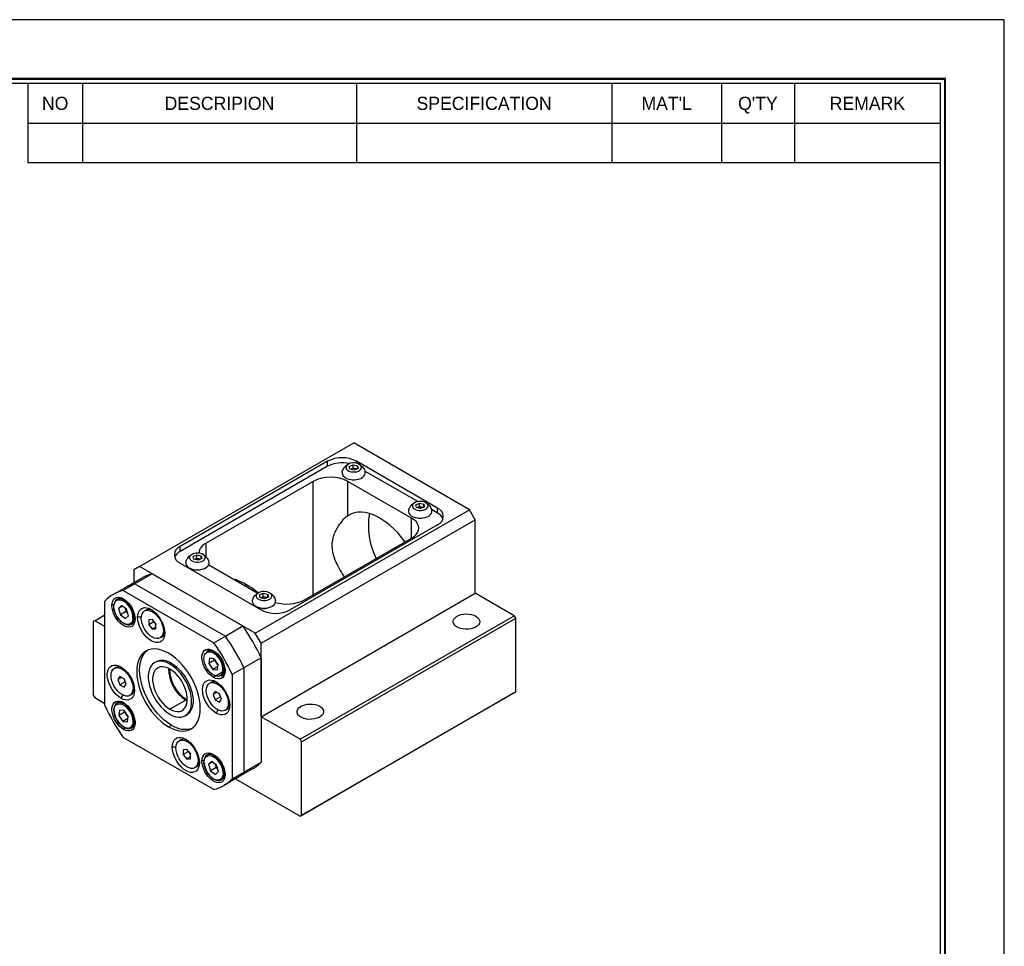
# Model space of a CAD drawing. Header units: millimetres. Extents: x 1174 to 1671, y 712 to 1063.
# Tile 6 of 6: x 1491 to 1671, y 893 to 1063. Entities that reach past the tile are written whole.
import ezdxf
from ezdxf.enums import TextEntityAlignment as Align

# ---------------------------------------------------------------- set-up
doc = ezdxf.new("R2010")
doc.units = ezdxf.units.MM
doc.layers.add('Z5', color=7, linetype='Continuous')
doc.layers.add('Z7', color=7, linetype='Continuous')

# ---------------------------------------------------------------- blocks, each defined once
blk = doc.blocks.new('란표제')
at = {"layer": 'Z7', "color": 0}
for p, q in [((297, 210), (0, 210)), ((297, 0), (297, 210))]:
    blk.add_line(p, q, dxfattribs=at)
at = {"layer": 'Z7'}
for p, q in [((190, 203), (190, 194.34)), ((196, 203), (196, 194.34)), ((226, 203), (226, 194.34)), ((254, 203), (254, 194.34)), ((266, 203), (266, 194.34)), ((274, 203), (274, 194.34)), ((190, 198.67), (290, 198.67)), ((190, 194.34), (290, 194.34))]:
    blk.add_line(p, q, dxfattribs=at)
at = {"layer": 'Z7', "const_width": 0.25}
blk.add_lwpolyline([(290.5, 6.5), (290.5, 203.5), (10, 203.5), (10, 6.5)], close=True, dxfattribs=at)
at = {"layer": 'Z7'}
blk.add_lwpolyline([(290, 7), (290, 203), (10.5, 203), (10.5, 7)], close=True, dxfattribs=at)
at = {"layer": 'Z5', "ltscale": 0.5}
for tag, p, height in [('TITLE', (237.17, 24.41), 2.5), ('도번', (251.18, 15.64), 2.5), ('SCALE', (253.78, 9.55), 1.2), ('DATE', (277.02, 9.51), 1.2)]:
    blk.add_attdef(tag, p, '', height=height, dxfattribs=at)
at = {"layer": 'Z7'}
for s, p in [('NO', (193, 200.83)), ('DESCRIPION', (211, 200.83)), ('SPECIFICATION', (240, 200.83)), ("MAT'L", (260, 200.83)), ("Q'TY", (270, 200.83)), ('REMARK', (282, 200.83))]:
    blk.add_text(s, height=1.444, dxfattribs=at).set_placement(p, align=Align.MIDDLE_CENTER)
for tag, p in [('필렛', (179.25, 10.9)), ('모따기', (179.25, 8.3))]:
    blk.add_attdef(tag, text='', height=1.15, dxfattribs=at).set_placement(p, align=Align.MIDDLE_LEFT)

msp = doc.modelspace()

# ---------------------------------------------------------------- linework, layer by layer
for p, q in [((1512.5871, 962.6797), (1551.8316, 985.335)), ((1573.0448, 973.0889), (1551.8316, 985.335)), ((1547.0586, 981.9673), (1520.0118, 966.3535)), ((1547.0586, 981.0487), (1547.0586, 981.9673)), ((1567.2111, 973.395), (1552.3619, 981.9673)), ((1552.3619, 981.6098), (1552.3619, 981.9673)), ((1547.0586, 981.0487), (1520.0118, 965.4349)), ((1551.0284, 981.0216), (1551.7104, 981.3297)), ((1551.1495, 980.5266), (1551.0284, 981.0216)), ((1551.9527, 980.3396), (1551.1495, 980.5266)), ((1551.3694, 980.5387), (1551.2768, 980.4969)), ((1551.7104, 980.6928), (1551.3694, 980.5387)), ((1551.7104, 981.3297), (1552.5136, 981.1427)), ((1551.7104, 980.6928), (1551.7104, 981.3297)), ((1552.112, 980.5993), (1551.7104, 980.6928)), ((1552.6348, 980.6477), (1551.9527, 980.3396)), ((1552.3863, 980.5355), (1552.112, 980.5993)), ((1552.5136, 981.1427), (1552.6348, 980.6477)), ((1552.5136, 980.593), (1552.5136, 981.1427)), ((1563.5636, 974.5821), (1553.8967, 980.1627)), ((1544.407, 978.2933), (1524.7847, 966.9657)), ((1544.407, 957.4749), (1544.407, 978.2933)), ((1562.4382, 971.558), (1550.7709, 978.2933)), ((1550.7709, 971.9843), (1550.7709, 978.2933)), ((1533.8004, 950.4335), (1573.0448, 973.0889)), ((1563.226, 973.9801), (1563.908, 974.2882)), ((1563.3471, 973.485), (1563.226, 973.9801)), ((1564.1503, 973.2981), (1563.3471, 973.485)), ((1563.567, 973.4972), (1563.4744, 973.4554)), ((1563.908, 973.6513), (1563.567, 973.4972)), ((1563.908, 974.2882), (1564.7112, 974.1012)), ((1563.908, 973.6513), (1563.908, 974.2882)), ((1564.3096, 973.5578), (1563.908, 973.6513)), ((1564.8324, 973.6062), (1564.1503, 973.2981)), ((1564.5839, 973.494), (1564.3096, 973.5578)), ((1564.7112, 974.1012), (1564.8324, 973.6062)), ((1564.7112, 973.5515), (1564.7112, 974.1012)), ((1567.2111, 972.4764), (1566.0943, 973.1212)), ((1567.2111, 972.4764), (1567.2111, 973.395)), ((1574.1054, 971.2518), (1573.0448, 973.0889)), ((1534.861, 948.5964), (1574.1054, 971.2518)), ((1562.4382, 967.8841), (1562.4382, 971.558)), ((1574.1054, 957.7788), (1574.1054, 971.2518)), ((1567.2111, 970.3335), (1540.1643, 954.7197)), ((1542.816, 956.5565), (1562.4382, 967.8841)), ((1520.0118, 965.4349), (1520.0118, 966.3535)), ((1524.7847, 964.4525), (1524.7847, 966.9657)), ((1522.3905, 964.4893), (1523.0726, 964.7974)), ((1522.5117, 963.9943), (1522.3905, 964.4893)), ((1523.3149, 963.8074), (1522.5117, 963.9943)), ((1522.7316, 964.0065), (1522.639, 963.9647)), ((1523.0726, 964.1605), (1522.7316, 964.0065)), ((1523.0726, 964.7974), (1523.8758, 964.6105)), ((1523.0726, 964.1605), (1523.0726, 964.7974)), ((1523.4742, 964.067), (1523.0726, 964.1605)), ((1523.997, 964.1155), (1523.3149, 963.8074)), ((1523.7485, 964.0032), (1523.4742, 964.067)), ((1523.8758, 964.6105), (1523.997, 964.1155)), ((1523.8758, 964.0607), (1523.8758, 964.6105)), ((1512.5871, 962.6797), (1511.5265, 962.0672)), ((1511.5265, 962.0672), (1511.5265, 959.7304)), ((1533.8004, 950.4335), (1512.5871, 962.6797)), ((1520.0118, 963.292), (1534.861, 954.7197)), ((1525.2744, 963.0092), (1534.2937, 957.8024)), ((1509.8876, 958.7843), (1513.0696, 960.6212)), ((1514.8928, 961.3487), (1511.7108, 959.5117)), ((1514.8928, 961.3487), (1531.4947, 951.7645)), ((1507.7663, 957.5596), (1509.8876, 958.7843)), ((1511.7108, 959.5117), (1509.5895, 958.2871)), ((1511.7108, 959.5117), (1528.3127, 949.9276)), ((1532.2094, 959.3116), (1531.9444, 959.1586)), ((1508.4341, 956.6462), (1509.0543, 957.0042)), ((1509.5895, 958.2871), (1526.1914, 948.703)), ((1534.5881, 957.4478), (1535.2702, 957.7559)), ((1534.7093, 956.9528), (1534.5881, 957.4478)), ((1535.5125, 956.7658), (1534.7093, 956.9528)), ((1534.9292, 956.9649), (1534.8366, 956.9231)), ((1534.861, 935.1235), (1574.1054, 957.7788)), ((1535.2702, 957.119), (1534.9292, 956.9649)), ((1535.2702, 957.7559), (1536.0734, 957.569)), ((1535.2702, 957.119), (1535.2702, 957.7559)), ((1535.6718, 957.0255), (1535.2702, 957.119)), ((1536.1945, 957.0739), (1535.5125, 956.7658)), ((1535.9461, 956.9617), (1535.6718, 957.0255)), ((1536.0734, 957.569), (1536.1945, 957.0739)), ((1536.0734, 957.0192), (1536.0734, 957.569)), ((1581.2649, 953.6458), (1574.1054, 957.7788)), ((1506.2232, 937.1719), (1506.2232, 956.3432)), ((1507.8485, 955.7263), (1507.5191, 955.5362)), ((1509.2886, 955.4945), (1508.7297, 954.9754)), ((1509.439, 955.3849), (1508.7297, 954.9754)), ((1508.7297, 954.9754), (1509.0816, 953.7924)), ((1510.1993, 954.8307), (1509.2886, 955.4945)), ((1509.9646, 955.0018), (1509.9663, 954.9962)), ((1509.9663, 954.9962), (1510.1422, 954.4047)), ((1510.5512, 953.6478), (1510.1993, 954.8307)), ((1504.367, 952.7273), (1506.2232, 953.7988)), ((1510.1422, 954.4047), (1509.0816, 953.7924)), ((1509.0816, 953.7924), (1509.9923, 953.1286)), ((1509.9923, 953.1286), (1510.5512, 953.6478)), ((1510.1422, 954.4047), (1510.3769, 954.2337)), ((1512.9066, 953.3643), (1512.2237, 953.3643)), ((1513.496, 954.5291), (1513.7505, 954.676)), ((1514.9284, 952.9388), (1514.2602, 952.8791)), ((1515.5966, 952.1076), (1514.9284, 952.9388)), ((1542.0205, 930.9904), (1581.2649, 953.6458)), ((1542.2856, 930.5312), (1581.5301, 953.1865)), ((1581.3975, 953.4161), (1581.2649, 953.6458)), ((1581.5301, 953.1865), (1581.3975, 953.4161)), ((1581.5301, 939.7136), (1581.5301, 953.1865)), ((1504.2344, 952.6507), (1504.1019, 952.5742)), ((1504.1019, 952.5742), (1504.1019, 939.1013)), ((1504.367, 952.7273), (1504.2344, 952.6507)), ((1506.2232, 951.6558), (1504.367, 952.7273)), ((1511.6791, 952.4574), (1511.0589, 952.0994)), ((1514.2602, 952.8791), (1514.2602, 951.9881)), ((1515.2147, 952.5391), (1514.2602, 951.9881)), ((1514.2602, 951.9881), (1514.9284, 951.1568)), ((1515.5966, 951.5426), (1514.9284, 951.1568)), ((1514.9284, 951.1568), (1515.5966, 951.2166)), ((1515.2147, 952.5826), (1515.2147, 952.5391)), ((1515.2147, 952.5391), (1515.5489, 952.1235)), ((1515.5966, 952.067), (1515.5489, 952.1235)), ((1515.5489, 952.1235), (1515.5966, 952.0641)), ((1515.5966, 951.2166), (1515.5966, 952.1076)), ((1528.3127, 949.9276), (1531.4947, 951.7645)), ((1516.6153, 949.7135), (1516.3608, 949.5666)), ((1517.1715, 951.0038), (1516.9542, 950.8783)), ((1526.1914, 948.703), (1528.3127, 949.9276)), ((1534.861, 948.5964), (1533.8004, 950.4335)), ((1534.861, 935.1235), (1534.861, 948.5964)), ((1524.9341, 947.1209), (1525.5543, 947.479)), ((1525.4115, 945.8525), (1525.292, 944.8698)), ((1526.26, 945.769), (1525.4115, 945.8525)), ((1525.4701, 947.0401), (1525.7474, 946.9825)), ((1526.9889, 944.7028), (1526.26, 945.769)), ((1534.861, 945.934), (1531.679, 944.0971)), ((1534.861, 945.934), (1534.861, 926.7626)), ((1507.9491, 943.9949), (1508.2037, 944.1419)), ((1509.5989, 943.9786), (1509.3815, 943.8531)), ((1515.3433, 945.0467), (1515.6085, 945.1998)), ((1518.4208, 944.9213), (1518.1556, 944.7683)), ((1526.3526, 945.4821), (1525.292, 944.8698)), ((1525.292, 944.8698), (1526.0209, 943.8036)), ((1526.9444, 944.3368), (1526.0209, 943.8036)), ((1526.3682, 945.6107), (1526.3526, 945.4821)), ((1526.3526, 945.4821), (1526.7171, 944.949)), ((1526.7171, 944.949), (1526.9733, 944.5743)), ((1526.8694, 943.7201), (1526.9889, 944.7028)), ((1531.679, 944.0971), (1529.5577, 942.8724)), ((1531.679, 944.0971), (1531.679, 924.9257)), ((1508.9957, 942.5081), (1508.6099, 941.9591)), ((1509.2782, 942.345), (1508.6099, 941.9591)), ((1509.7673, 942.0626), (1508.9957, 942.5081)), ((1526.0209, 943.8036), (1526.8694, 943.7201)), ((1528.0802, 943.4565), (1526.1404, 942.3367)), ((1528.1791, 942.9322), (1527.5589, 942.5742)), ((1529.5577, 942.8724), (1529.5577, 923.7011)), ((1508.6099, 941.9591), (1508.9957, 940.9648)), ((1509.9503, 941.5159), (1508.9957, 940.9648)), ((1508.9957, 940.9648), (1509.7673, 940.5194)), ((1509.7298, 942.0843), (1509.7574, 942.013)), ((1509.7574, 942.013), (1509.7323, 942.0828)), ((1509.7574, 942.013), (1509.9503, 941.5159)), ((1510.1531, 941.0683), (1509.7673, 942.0626)), ((1509.7673, 940.5194), (1510.1531, 941.0683)), ((1509.9503, 941.5159), (1509.9878, 941.4942)), ((1525.3913, 941.2567), (1525.6458, 941.4037)), ((1527.041, 941.2404), (1526.8237, 941.1149)), ((1504.1019, 939.1013), (1504.367, 938.642)), ((1504.367, 938.642), (1506.2232, 937.5704)), ((1509.5109, 939.1044), (1509.1694, 938.5129)), ((1511.0684, 939.1794), (1510.8139, 939.0325)), ((1526.4379, 939.7698), (1526.0521, 939.2209)), ((1526.7204, 939.6067), (1526.0521, 939.2209)), ((1526.0521, 939.2209), (1526.4379, 938.2266)), ((1527.2095, 939.3244), (1526.4379, 939.7698)), ((1527.3925, 938.7777), (1526.4379, 938.2266)), ((1527.1719, 939.3461), (1527.1996, 939.2748)), ((1527.1996, 939.2748), (1527.1744, 939.3446)), ((1527.1996, 939.2748), (1527.3925, 938.7777)), ((1527.5952, 938.3301), (1527.2095, 939.3244)), ((1527.3925, 938.7777), (1527.43, 938.756)), ((1542.0205, 916.9051), (1581.2649, 939.5604)), ((1542.2856, 917.0582), (1581.5301, 939.7136)), ((1581.2649, 939.5604), (1581.5301, 939.7136)), ((1508.4341, 937.5926), (1509.0543, 937.9506)), ((1521.0724, 938.1846), (1518.1556, 936.5008)), ((1521.0724, 938.1846), (1521.3273, 938.0493)), ((1521.2315, 938.2765), (1521.3376, 938.3377)), ((1521.3359, 938.2182), (1521.2315, 938.2765)), ((1526.4379, 938.2266), (1527.2095, 937.7812)), ((1527.2095, 937.7812), (1527.5952, 938.3301)), ((1508.9115, 936.3242), (1508.792, 935.3415)), ((1509.8526, 935.9538), (1508.792, 935.3415)), ((1508.792, 935.3415), (1509.5209, 934.2753)), ((1509.76, 936.2407), (1508.9115, 936.3242)), ((1510.4889, 935.1745), (1509.76, 936.2407)), ((1509.8682, 936.0823), (1509.8526, 935.9538)), ((1509.8526, 935.9538), (1510.2171, 935.4207)), ((1510.2171, 935.4207), (1510.4733, 935.0459)), ((1510.3694, 934.1918), (1510.4889, 935.1745)), ((1521.233, 935.4568), (1520.9679, 935.3037)), ((1526.953, 936.3662), (1526.6115, 935.7747)), ((1528.5106, 936.4412), (1528.256, 936.2943)), ((1542.0205, 930.9904), (1534.861, 935.1235)), ((1510.4444, 934.8084), (1509.5209, 934.2753)), ((1509.5209, 934.2753), (1510.3694, 934.1918)), ((1511.6791, 933.4038), (1511.0589, 933.0458)), ((1517.8904, 933.2857), (1518.4208, 933.5918)), ((1526.1914, 921.7572), (1509.5895, 931.3413)), ((1510.0341, 933.0356), (1509.6404, 932.8084)), ((1519.2551, 929.5579), (1518.5721, 929.5579)), ((1519.8444, 930.7226), (1520.099, 930.8696)), ((1542.153, 930.7608), (1542.0205, 930.9904)), ((1542.2856, 930.5312), (1542.153, 930.7608)), ((1542.2856, 917.0582), (1542.2856, 930.5312)), ((1521.2768, 929.1324), (1520.6086, 929.0727)), ((1520.6086, 929.0727), (1520.6086, 928.1816)), ((1521.5632, 928.7327), (1520.6086, 928.1816)), ((1520.6086, 928.1816), (1521.2768, 927.3504)), ((1521.945, 928.3011), (1521.2768, 929.1324)), ((1521.945, 927.7361), (1521.2768, 927.3504)), ((1521.5632, 928.7761), (1521.5632, 928.7327)), ((1521.5632, 928.7327), (1521.8973, 928.3171)), ((1521.945, 928.2606), (1521.8973, 928.3171)), ((1521.8973, 928.3171), (1521.945, 928.2577)), ((1521.945, 927.4101), (1521.945, 928.3011)), ((1524.9341, 928.0673), (1525.5543, 928.4254)), ((1521.2768, 927.3504), (1521.945, 927.4101)), ((1522.9637, 925.9071), (1522.7092, 925.7602)), ((1523.52, 927.1973), (1523.3027, 927.0719)), ((1524.4128, 927.1846), (1524.0191, 926.9573)), ((1525.7886, 926.9157), (1525.2297, 926.3965)), ((1525.939, 926.806), (1525.2297, 926.3965)), ((1525.2297, 926.3965), (1525.5816, 925.2136)), ((1526.6993, 926.2519), (1525.7886, 926.9157)), ((1526.4646, 926.4229), (1526.4663, 926.4174)), ((1526.4663, 926.4174), (1526.6422, 925.8259)), ((1527.0512, 925.0689), (1526.6993, 926.2519)), ((1531.679, 924.9257), (1534.861, 926.7626)), ((1526.6422, 925.8259), (1525.5816, 925.2136)), ((1525.5816, 925.2136), (1526.4923, 924.5498)), ((1526.4923, 924.5498), (1527.0512, 925.0689)), ((1526.6422, 925.8259), (1526.8769, 925.6548)), ((1529.5577, 923.7011), (1531.679, 924.9257)), ((1533.3179, 925.5462), (1530.1359, 923.7093)), ((1528.1791, 923.8786), (1527.5589, 923.5206)), ((1530.1359, 923.7093), (1528.0146, 922.4847)), ((1530.185, 923.7376), (1542.0205, 916.9051)), ((1542.0205, 916.9051), (1542.2856, 917.0582))]:
    msp.add_line(p, q)
at = {"flags": 128}
for points in [[(1550.4925, 981.1463), (1550.3985, 980.9356), (1550.402, 980.718), (1550.503, 980.5084), (1550.6945, 980.321), (1550.9636, 980.1686), (1551.2917, 980.0616), (1551.6567, 980.0073), (1552.0336, 980.0094), (1552.3967, 980.0677), (1552.7213, 980.1783), (1552.9853, 980.3336), (1553.1706, 980.523), (1553.2647, 980.7337), (1553.2611, 980.9513), (1553.1601, 981.1609), (1552.9686, 981.3483), (1552.6996, 981.5007), (1552.3714, 981.6077), (1552.0065, 981.662), (1551.6296, 981.6599), (1551.2665, 981.6016), (1550.9419, 981.491), (1550.6779, 981.3357), (1550.4925, 981.1463)], [(1551.3694, 980.5387), (1551.2962, 980.501), (1551.2859, 980.4948)], [(1549.7107, 979.9776), (1549.6968, 979.7624), (1549.7697, 979.4989), (1549.939, 979.2506), (1550.1968, 979.0292), (1550.5311, 978.8449), (1550.9262, 978.7064), (1551.3636, 978.6202), (1551.8229, 978.5902), (1552.2826, 978.618), (1552.7212, 978.7022), (1553.1182, 978.8388), (1553.4551, 979.0215), (1553.716, 979.2418), (1553.8888, 979.4892), (1553.9655, 979.7524), (1553.9525, 979.9776)], [(1562.6901, 974.1048), (1562.596, 973.8941), (1562.5996, 973.6765), (1562.7006, 973.4669), (1562.8921, 973.2795), (1563.1612, 973.1271), (1563.4893, 973.0201), (1563.8543, 972.9658), (1564.2312, 972.9679), (1564.5943, 973.0262), (1564.9189, 973.1367), (1565.1828, 973.292), (1565.3682, 973.4815), (1565.4623, 973.6922), (1565.4587, 973.9097), (1565.3577, 974.1194), (1565.1662, 974.3067), (1564.8972, 974.4591), (1564.569, 974.5661), (1564.204, 974.6205), (1563.8272, 974.6184), (1563.4641, 974.5601), (1563.1395, 974.4495), (1562.8755, 974.2942), (1562.6901, 974.1048)], [(1561.9083, 972.9361), (1561.8943, 972.7209), (1561.9673, 972.4574), (1562.1366, 972.2091), (1562.3944, 971.9877), (1562.7287, 971.8034), (1563.1238, 971.6649), (1563.5612, 971.5786), (1564.0205, 971.5487), (1564.4802, 971.5765), (1564.9188, 971.6607), (1565.3158, 971.7973), (1565.6526, 971.98), (1565.9136, 972.2002), (1566.0864, 972.4477), (1566.163, 972.7108), (1566.1501, 972.9361)], [(1563.567, 973.4972), (1563.4938, 973.4595), (1563.4835, 973.4533)], [(1561.224, 967.1832), (1560.6443, 967.9526), (1559.9627, 968.7601), (1559.2497, 969.5077), (1558.5118, 970.1884), (1557.7561, 970.7959), (1556.9896, 971.3243), (1556.2195, 971.7689), (1555.453, 972.1254), (1554.6972, 972.3905), (1553.9594, 972.5617), (1553.2463, 972.6374), (1552.5648, 972.6168), (1551.921, 972.5003), (1551.3212, 972.2888), (1550.7709, 971.9843)], [(1562.4382, 967.8841), (1562.8968, 968.1941), (1563.2657, 968.5417), (1563.5359, 968.9183), (1563.7008, 969.3146), (1563.7562, 969.721), (1563.7008, 970.1274), (1563.5359, 970.5238), (1563.2657, 970.9004), (1562.8968, 971.248), (1562.4382, 971.558)], [(1521.8547, 964.614), (1521.7606, 964.4033), (1521.7642, 964.1858), (1521.8652, 963.9762), (1522.0567, 963.7888), (1522.3257, 963.6364), (1522.6539, 963.5294), (1523.0189, 963.4751), (1523.3957, 963.4771), (1523.7589, 963.5354), (1524.0835, 963.646), (1524.3474, 963.8013), (1524.5328, 963.9907), (1524.6269, 964.2014), (1524.6233, 964.419), (1524.5223, 964.6286), (1524.3308, 964.816), (1524.0618, 964.9684), (1523.7336, 965.0754), (1523.3686, 965.1297), (1522.9918, 965.1276), (1522.6286, 965.0693), (1522.304, 964.9588), (1522.0401, 964.8035), (1521.8547, 964.614)], [(1522.7316, 964.0065), (1522.6584, 963.9687), (1522.6481, 963.9625)], [(1521.0728, 963.4454), (1521.0589, 963.2301), (1521.1319, 962.9666), (1521.3012, 962.7184), (1521.559, 962.4969), (1521.8933, 962.3126), (1522.2883, 962.1741), (1522.7258, 962.0879), (1523.1851, 962.058), (1523.6447, 962.0857), (1524.0834, 962.1699), (1524.4804, 962.3065), (1524.8172, 962.4893), (1525.0782, 962.7095), (1525.251, 962.957), (1525.3276, 963.2201), (1525.3147, 963.4453)], [(1507.5191, 955.5362), (1507.5552, 955.9654), (1507.6624, 956.3384), (1507.8369, 956.6423), (1508.0728, 956.8669), (1508.3621, 957.0044), (1508.6949, 957.0502), (1509.0599, 957.0028), (1509.4447, 956.8637), (1509.8362, 956.6377), (1510.221, 956.3325), (1510.586, 955.9585), (1510.9188, 955.5284), (1511.2081, 955.0569), (1511.444, 954.5599), (1511.6185, 954.0546), (1511.7256, 953.5579), (1511.7618, 953.087)], [(1508.0238, 954.4707), (1507.922, 954.9211), (1507.8905, 955.3466), (1507.9306, 955.7297), (1508.0408, 956.0547), (1508.2164, 956.3084), (1508.4504, 956.4803), (1508.733, 956.5635), (1509.0528, 956.5544), (1509.2593, 956.504)], [(1509.9683, 952.1167), (1510.1094, 952.0613), (1510.4575, 951.9824), (1510.7783, 951.9954), (1511.0595, 952.0998), (1511.2903, 952.2915), (1511.4617, 952.5632), (1511.5671, 952.9044), (1511.6027, 953.3021), (1511.5669, 953.7409), (1511.4611, 954.204), (1511.2894, 954.6736), (1511.0585, 955.1316), (1510.7771, 955.5605), (1510.4562, 955.9437), (1510.1079, 956.2666), (1509.7458, 956.5166), (1509.3837, 956.6843), (1509.0355, 956.7632), (1508.7147, 956.7502), (1508.4335, 956.6458), (1508.2028, 956.4541), (1508.0314, 956.1824), (1507.9259, 955.8412), (1507.9101, 955.745)], [(1534.0523, 957.5725), (1533.9582, 957.3618), (1533.9618, 957.1443), (1534.0628, 956.9346), (1534.2543, 956.7472), (1534.5233, 956.5949), (1534.8515, 956.4879), (1535.2165, 956.4335), (1535.5933, 956.4356), (1535.9564, 956.4939), (1536.281, 956.6045), (1536.545, 956.7598), (1536.7304, 956.9492), (1536.8245, 957.1599), (1536.8209, 957.3775), (1536.7199, 957.5871), (1536.5284, 957.7745), (1536.2594, 957.9269), (1535.9312, 958.0339), (1535.5662, 958.0882), (1535.1893, 958.0861), (1534.8262, 958.0278), (1534.5016, 957.9173), (1534.2377, 957.762), (1534.0523, 957.5725)], [(1534.9292, 956.9649), (1534.856, 956.9272), (1534.8457, 956.921)], [(1511.7618, 953.087), (1511.7256, 952.6577), (1511.6185, 952.2847), (1511.444, 951.9808), (1511.2081, 951.7563), (1510.9188, 951.6187), (1510.586, 951.5729), (1510.221, 951.6203), (1509.8362, 951.7594), (1509.4447, 951.9854), (1509.0599, 952.2906), (1508.6949, 952.6646), (1508.3621, 953.0947), (1508.0728, 953.5663), (1507.8369, 954.0632), (1507.6624, 954.5686), (1507.5552, 955.0652), (1507.5191, 955.5362)], [(1512.2237, 953.3643), (1512.2616, 953.8422), (1512.374, 954.2619), (1512.5576, 954.6107), (1512.8068, 954.8778), (1513.1141, 955.0552), (1513.47, 955.1375), (1513.8637, 955.1222), (1514.2834, 955.0098), (1514.7162, 954.8037), (1515.1491, 954.5101), (1515.5687, 954.1379), (1515.9625, 953.6986), (1516.3184, 953.2054), (1516.6256, 952.6732), (1516.8748, 952.1184), (1517.0585, 951.5577), (1517.1709, 951.0081), (1517.2088, 950.4864)], [(1533.2704, 956.4039), (1533.2565, 956.1886), (1533.3294, 955.9251), (1533.4988, 955.6768), (1533.7566, 955.4554), (1534.0909, 955.2711), (1534.4859, 955.1326), (1534.9234, 955.0464), (1535.3826, 955.0165), (1535.8423, 955.0442), (1536.281, 955.1284), (1536.678, 955.265), (1537.0148, 955.4477), (1537.2758, 955.668), (1537.4486, 955.9154), (1537.5252, 956.1786), (1537.5123, 956.4038)], [(1511.3735, 953.03), (1511.3037, 952.7228), (1511.1601, 952.4319), (1510.9543, 952.218), (1510.6946, 952.0898), (1510.3918, 952.0526), (1510.0583, 952.1079), (1509.7076, 952.2533), (1509.3542, 952.4831), (1509.0125, 952.7877), (1508.6966, 953.1547), (1508.4192, 953.569), (1508.1919, 954.0138), (1508.0238, 954.4707)], [(1517.2088, 950.4864), (1517.1709, 950.0085), (1517.0585, 949.5888), (1516.8748, 949.2401), (1516.6256, 948.9729), (1516.3184, 948.7955), (1515.9625, 948.7132), (1515.5687, 948.7285), (1515.1491, 948.8409), (1514.7162, 949.0471), (1514.2834, 949.3406), (1513.8637, 949.7128), (1513.47, 950.1521), (1513.1141, 950.6454), (1512.8068, 951.1775), (1512.5576, 951.7323), (1512.374, 952.2931), (1512.2616, 952.8426), (1512.2237, 953.3643)], [(1512.9025, 953.2173), (1512.9414, 953.6512), (1513.0567, 954.0235), (1513.2439, 954.3199), (1513.4959, 954.529), (1513.8029, 954.6427), (1514.1531, 954.6567), (1514.5331, 954.5704), (1514.9284, 954.3872), (1515.3236, 954.1141), (1515.7036, 953.7616), (1516.0539, 953.3432), (1516.3609, 952.8751), (1516.6128, 952.3751), (1516.8, 951.8626), (1516.9153, 951.3572), (1516.9542, 950.8783)], [(1516.9542, 950.8783), (1516.9153, 950.4444), (1516.8, 950.0721), (1516.6128, 949.7757), (1516.3609, 949.5667), (1516.0539, 949.4529), (1515.7036, 949.439), (1515.3236, 949.5252), (1514.9284, 949.7084), (1514.5331, 949.9815), (1514.1531, 950.3341), (1513.8029, 950.7524), (1513.4959, 951.2206), (1513.2439, 951.7205), (1513.0567, 952.2331), (1512.9414, 952.7385), (1512.9025, 953.2173)], [(1574.238, 953.5692), (1574.5497, 953.3486), (1574.778, 953.0962), (1574.9137, 952.8225), (1574.9512, 952.5386), (1574.8889, 952.2561), (1574.7293, 951.9867), (1574.4791, 951.7414), (1574.1485, 951.5301), (1573.751, 951.3616), (1573.3028, 951.2427), (1572.8224, 951.1784), (1572.3294, 951.1711), (1571.8439, 951.2214), (1571.3859, 951.327), (1570.9741, 951.4837), (1570.6253, 951.685), (1570.3539, 951.9227), (1570.171, 952.1871), (1570.084, 952.4674), (1570.0965, 952.752), (1570.208, 953.0293), (1570.4139, 953.2881), (1570.7058, 953.5175), (1571.0717, 953.7084), (1571.4968, 953.8529), (1571.9635, 953.9449), (1572.4527, 953.9809), (1572.9445, 953.9593), (1573.4186, 953.881), (1573.8558, 953.7491), (1574.238, 953.5692)], [(1517.8904, 946.7586), (1517.2373, 947.0933), (1516.5923, 947.3391), (1515.9637, 947.4929), (1515.3593, 947.5527), (1514.7868, 947.5178), (1514.2532, 947.3886), (1513.7654, 947.1669), (1513.3295, 946.8552), (1512.951, 946.4577), (1512.6345, 945.9792), (1512.3842, 945.4258), (1512.2031, 944.8044), (1512.0935, 944.1229), (1512.0568, 943.3898), (1512.0935, 942.6144), (1512.2031, 941.8064), (1512.3842, 940.9759), (1512.6345, 940.1335), (1512.951, 939.2896), (1513.3295, 938.455), (1513.7654, 937.6401), (1514.2532, 936.8551), (1514.7868, 936.1099), (1515.3593, 935.414), (1515.9637, 934.776), (1516.5923, 934.204), (1517.2373, 933.7051), (1517.8904, 933.2857)], [(1526.1404, 942.3367), (1525.7507, 942.6034), (1525.3741, 942.9445), (1525.0237, 943.3483), (1524.7113, 943.801), (1524.4476, 944.2874), (1524.2415, 944.7907), (1524.1001, 945.2938), (1524.0282, 945.7797), (1524.0282, 946.2317), (1524.1001, 946.6346), (1524.2415, 946.9744), (1524.4476, 947.2398), (1524.7113, 947.4216), (1525.0237, 947.5137), (1525.3741, 947.5129), (1525.7507, 947.4193), (1526.1404, 947.2359)], [(1518.4208, 933.5918), (1517.7676, 934.0113), (1517.1227, 934.5101), (1516.4941, 935.0821), (1515.8897, 935.7201), (1515.3171, 936.4161), (1514.7836, 937.1612), (1514.2958, 937.9462), (1513.8599, 938.7611), (1513.4813, 939.5958), (1513.1649, 940.4396), (1512.9145, 941.2821), (1512.7334, 942.1125), (1512.6238, 942.9206), (1512.5871, 943.696), (1512.6238, 944.4291), (1512.7334, 945.1106), (1512.9145, 945.7319), (1513.1649, 946.2853), (1513.4813, 946.7638), (1513.8599, 947.1614), (1514.0395, 947.3054)], [(1517.8904, 933.2857), (1518.5436, 932.951), (1519.1886, 932.7052), (1519.8172, 932.5514), (1520.4216, 932.4916), (1520.9941, 932.5265), (1521.5277, 932.6557), (1522.0154, 932.8774), (1522.4514, 933.1891), (1522.8299, 933.5866), (1523.1464, 934.0651), (1523.3967, 934.6185), (1523.5778, 935.2399), (1523.6874, 935.9214), (1523.7241, 936.6545), (1523.6874, 937.4299), (1523.5778, 938.2379), (1523.3967, 939.0684), (1523.1464, 939.9108), (1522.8299, 940.7547), (1522.4514, 941.5893), (1522.0154, 942.4042), (1521.5277, 943.1892), (1520.9941, 943.9344), (1520.4216, 944.6303), (1519.8172, 945.2683), (1519.1886, 945.8403), (1518.5436, 946.3392), (1517.8904, 946.7586)], [(1527.8611, 943.4238), (1527.8292, 943.2809), (1527.7021, 942.9726), (1527.5111, 942.7385), (1527.264, 942.5882), (1526.9709, 942.528), (1526.6438, 942.5602), (1526.2961, 942.6835), (1525.942, 942.8929), (1525.5961, 943.1799), (1525.2724, 943.5326), (1524.9843, 943.9366), (1524.7435, 944.3755), (1524.5599, 944.8311), (1524.441, 945.2849), (1524.3916, 945.7183), (1524.4139, 946.1135), (1524.5069, 946.4544), (1524.6667, 946.7271), (1524.8869, 946.9202), (1525.1584, 947.026), (1525.4701, 947.0401), (1525.4701, 947.0401)], [(1525.5355, 947.2379), (1525.2147, 947.2249), (1524.9341, 947.1209)], [(1527.5589, 942.5742), (1527.5595, 942.5745), (1527.7903, 942.7663), (1527.9617, 943.038), (1528.0671, 943.3792), (1528.1027, 943.7769), (1528.0669, 944.2157), (1527.9611, 944.6788), (1527.7894, 945.1484), (1527.5585, 945.6064), (1527.2771, 946.0352), (1526.9562, 946.4185), (1526.6079, 946.7413), (1526.2458, 946.9914), (1525.8837, 947.1591), (1525.5355, 947.2379)], [(1526.1404, 947.2359), (1526.5302, 946.9692), (1526.9068, 946.6281), (1527.2572, 946.2244), (1527.5696, 945.7716), (1527.8333, 945.2853), (1528.0394, 944.782), (1528.1808, 944.2788), (1528.2527, 943.793), (1528.2527, 943.3409), (1528.1808, 942.9381), (1528.0394, 942.5982), (1527.8333, 942.3328), (1527.5696, 942.151), (1527.2572, 942.0589), (1526.9068, 942.0597), (1526.5302, 942.1534), (1526.1404, 942.3367)], [(1509.1694, 938.5129), (1508.7365, 938.8065), (1508.3169, 939.1787), (1507.9231, 939.618), (1507.5672, 940.1113), (1507.26, 940.6434), (1507.0108, 941.1982), (1506.8271, 941.759), (1506.7147, 942.3085), (1506.6768, 942.8302), (1506.7147, 943.3081), (1506.8271, 943.7278), (1507.0108, 944.0765), (1507.26, 944.3437), (1507.5672, 944.5211), (1507.9231, 944.6034), (1508.3169, 944.5881), (1508.7365, 944.4757), (1509.1694, 944.2696)], [(1509.3815, 939.1743), (1508.9863, 939.4474), (1508.6062, 939.8), (1508.256, 940.2183), (1507.949, 940.6865), (1507.6971, 941.1864), (1507.5099, 941.699), (1507.3946, 942.2044), (1507.3556, 942.6832), (1507.3946, 943.1171), (1507.5099, 943.4894), (1507.6971, 943.7858), (1507.949, 943.9949), (1508.256, 944.1086), (1508.6062, 944.1226), (1508.9863, 944.0363), (1509.3815, 943.8531)], [(1509.1694, 944.2696), (1509.6022, 943.976), (1510.0219, 943.6038), (1510.4156, 943.1645), (1510.7716, 942.6712), (1511.0788, 942.1391), (1511.328, 941.5843), (1511.5116, 941.0236), (1511.6241, 940.474), (1511.6619, 939.9523), (1511.6241, 939.4744), (1511.5116, 939.0547), (1511.328, 938.706), (1511.0788, 938.4388), (1510.7716, 938.2614), (1510.4156, 938.1791), (1510.0219, 938.1944), (1509.6022, 938.3068), (1509.1694, 938.5129)], [(1518.1556, 944.7683), (1517.614, 945.0381), (1517.0825, 945.2174), (1516.571, 945.3028), (1516.089, 945.2927), (1515.6455, 945.1872), (1515.2487, 944.9883), (1514.9061, 944.6998), (1514.6241, 944.327), (1514.4078, 943.8769), (1514.2613, 943.3578), (1514.1874, 942.7795), (1514.1874, 942.1526), (1514.2613, 941.4889), (1514.4078, 940.8007), (1514.6241, 940.1008), (1514.9061, 939.4024), (1515.2487, 938.7183), (1515.6455, 938.0614), (1516.089, 937.4439), (1516.571, 936.8772), (1517.0825, 936.372), (1517.614, 935.9376), (1518.1556, 935.5822)], [(1518.1556, 943.8497), (1517.6814, 944.0824), (1517.2177, 944.2279), (1516.775, 944.2828), (1516.3631, 944.246), (1515.9913, 944.1182), (1515.6678, 943.9024), (1515.3999, 943.6033), (1515.1936, 943.2276), (1515.0534, 942.7837), (1514.9825, 942.2816), (1514.9825, 941.7324), (1515.0534, 941.1484), (1515.1936, 940.5427), (1515.3999, 939.9288), (1515.6678, 939.3204), (1515.9913, 938.7311), (1516.3631, 938.174), (1516.775, 937.6617), (1517.2177, 937.2055), (1517.6814, 936.8156), (1518.1556, 936.5008)], [(1518.1556, 935.5822), (1518.6972, 935.3123), (1519.2287, 935.133), (1519.7402, 935.0476), (1520.2222, 935.0578), (1520.6658, 935.1633), (1521.0625, 935.3621), (1521.4051, 935.6506), (1521.6872, 936.0234), (1521.9034, 936.4735), (1522.0499, 936.9926), (1522.1238, 937.571), (1522.1238, 938.1979), (1522.0499, 938.8616), (1521.9034, 939.5498), (1521.6872, 940.2496), (1521.4051, 940.9481), (1521.0625, 941.6321), (1520.6658, 942.289), (1520.2222, 942.9066), (1519.7402, 943.4732), (1519.2287, 943.9785), (1518.6972, 944.4128), (1518.1556, 944.7683)], [(1518.4208, 944.9213), (1518.9624, 944.5659), (1519.4939, 944.1315), (1520.0054, 943.6263), (1520.4874, 943.0596), (1520.9309, 942.4421), (1521.3277, 941.7852), (1521.6703, 941.1011), (1521.9523, 940.4027), (1522.1686, 939.7028), (1522.3151, 939.0147), (1522.389, 938.3509), (1522.389, 937.7241), (1522.3151, 937.1457), (1522.1686, 936.6266), (1521.9523, 936.1765), (1521.6703, 935.8037), (1521.3277, 935.5152), (1521.233, 935.4568)], [(1509.3815, 943.8531), (1509.7767, 943.58), (1510.1568, 943.2275), (1510.507, 942.8091), (1510.814, 942.341), (1511.0659, 941.841), (1511.2532, 941.3285), (1511.3684, 940.8231), (1511.4074, 940.3442), (1511.3684, 939.9103), (1511.2532, 939.538), (1511.0659, 939.2416), (1510.814, 939.0326), (1510.507, 938.9188), (1510.1568, 938.9049), (1509.7767, 938.9911), (1509.3815, 939.1743)], [(1518.1556, 936.5008), (1518.6299, 936.2681), (1519.0935, 936.1226), (1519.5362, 936.0677), (1519.9481, 936.1045), (1520.3199, 936.2323), (1520.6434, 936.4481), (1520.9113, 936.7472), (1521.1176, 937.1229), (1521.2578, 937.5667), (1521.3287, 938.0689), (1521.3287, 938.618), (1521.2578, 939.202), (1521.1176, 939.8077), (1520.9113, 940.4216), (1520.6434, 941.03), (1520.3199, 941.6194), (1519.9481, 942.1764), (1519.5362, 942.6888), (1519.0935, 943.145), (1518.6299, 943.5348), (1518.1556, 943.8497)], [(1526.6115, 935.7747), (1526.1787, 936.0683), (1525.759, 936.4405), (1525.3652, 936.8798), (1525.0093, 937.3731), (1524.7021, 937.9052), (1524.4529, 938.46), (1524.2693, 939.0207), (1524.1568, 939.5703), (1524.119, 940.092), (1524.1568, 940.5699), (1524.2693, 940.9896), (1524.4529, 941.3383), (1524.7021, 941.6055), (1525.0093, 941.7829), (1525.3652, 941.8652), (1525.759, 941.8499), (1526.1787, 941.7375), (1526.6115, 941.5313)], [(1526.8237, 936.4361), (1526.4284, 936.7092), (1526.0484, 937.0617), (1525.6981, 937.4801), (1525.3912, 937.9483), (1525.1392, 938.4482), (1524.952, 938.9607), (1524.8367, 939.4661), (1524.7978, 939.945), (1524.8367, 940.3789), (1524.952, 940.7512), (1525.1392, 941.0476), (1525.3912, 941.2567), (1525.6981, 941.3704), (1526.0484, 941.3844), (1526.4284, 941.2981), (1526.8237, 941.1149)], [(1526.6115, 941.5313), (1527.0444, 941.2378), (1527.464, 940.8656), (1527.8578, 940.4263), (1528.2137, 939.933), (1528.5209, 939.4009), (1528.7701, 938.8461), (1528.9538, 938.2853), (1529.0662, 937.7358), (1529.1041, 937.2141), (1529.0662, 936.7362), (1528.9538, 936.3165), (1528.7701, 935.9677), (1528.5209, 935.7006), (1528.2137, 935.5232), (1527.8578, 935.4409), (1527.464, 935.4562), (1527.0444, 935.5686), (1526.6115, 935.7747)], [(1526.8237, 941.1149), (1527.2189, 940.8418), (1527.5989, 940.4893), (1527.9492, 940.0709), (1528.2562, 939.6027), (1528.5081, 939.1028), (1528.6953, 938.5903), (1528.8106, 938.0849), (1528.8495, 937.606), (1528.8106, 937.1721), (1528.6953, 936.7998), (1528.5081, 936.5034), (1528.2562, 936.2943), (1527.9492, 936.1806), (1527.5989, 936.1666), (1527.2189, 936.2529), (1526.8237, 936.4361)], [(1509.6404, 932.8084), (1509.2507, 933.0751), (1508.8741, 933.4162), (1508.5237, 933.8199), (1508.2113, 934.2727), (1507.9476, 934.759), (1507.7415, 935.2623), (1507.6001, 935.7655), (1507.5282, 936.2513), (1507.5282, 936.7034), (1507.6001, 937.1062), (1507.7415, 937.4461), (1507.9476, 937.7115), (1508.2113, 937.8933), (1508.5237, 937.9854), (1508.8741, 937.9846), (1509.2507, 937.8909), (1509.6404, 937.7076)], [(1508.4341, 937.5926), (1508.4335, 937.5922), (1508.2028, 937.4005), (1508.0314, 937.1288), (1507.9259, 936.7876), (1507.8904, 936.3899), (1507.9262, 935.9511), (1508.0319, 935.488), (1508.2036, 935.0184), (1508.4345, 934.5604), (1508.7159, 934.1315), (1509.0369, 933.7483), (1509.3851, 933.4254), (1509.7472, 933.1754), (1510.1094, 933.0077), (1510.4575, 932.9288)], [(1510.3108, 933.0042), (1509.9717, 933.0824), (1509.619, 933.2496), (1509.2671, 933.4991), (1508.9306, 933.8205), (1508.6231, 934.2008), (1508.3573, 934.6244), (1508.144, 935.074), (1507.992, 935.5311), (1507.9074, 935.9769), (1507.8938, 936.3934), (1507.9517, 936.7634), (1508.0788, 937.0717), (1508.2698, 937.3058), (1508.5169, 937.456), (1508.81, 937.5163), (1509.1371, 937.4841), (1509.3269, 937.4272)], [(1511.0589, 933.0458), (1511.0595, 933.0462), (1511.2903, 933.2379), (1511.4617, 933.5096), (1511.5671, 933.8508), (1511.6027, 934.2485), (1511.5669, 934.6873), (1511.4611, 935.1504), (1511.2894, 935.62), (1511.0585, 936.078), (1510.7771, 936.5069), (1510.4562, 936.8901), (1510.1079, 937.213), (1509.7458, 937.4631), (1509.3837, 937.6307), (1509.0355, 937.7096), (1508.7147, 937.6966), (1508.4341, 937.5926)], [(1509.6404, 937.7076), (1510.0302, 937.4409), (1510.4068, 937.0998), (1510.7572, 936.696), (1511.0696, 936.2433), (1511.3333, 935.7569), (1511.5394, 935.2536), (1511.6808, 934.7505), (1511.7527, 934.2646), (1511.7527, 933.8126), (1511.6808, 933.4097), (1511.5394, 933.0699), (1511.3333, 932.8045), (1511.0696, 932.6227), (1510.7572, 932.5306), (1510.4068, 932.5314), (1510.0302, 932.625), (1509.6404, 932.8084)], [(1545.6002, 937.037), (1545.9119, 936.8163), (1546.1402, 936.5639), (1546.2759, 936.2902), (1546.3133, 936.0063), (1546.251, 935.7239), (1546.0915, 935.4545), (1545.8413, 935.2091), (1545.5107, 934.9978), (1545.1132, 934.8293), (1544.665, 934.7105), (1544.1846, 934.6461), (1543.6915, 934.6389), (1543.2061, 934.6891), (1542.7481, 934.7947), (1542.3363, 934.9514), (1541.9875, 935.1527), (1541.7161, 935.3905), (1541.5332, 935.6549), (1541.4462, 935.9351), (1541.4587, 936.2197), (1541.5701, 936.4971), (1541.7761, 936.7558), (1542.068, 936.9853), (1542.4339, 937.1762), (1542.8589, 937.3206), (1543.3256, 937.4127), (1543.8149, 937.4486), (1544.3066, 937.427), (1544.7808, 937.3487), (1545.218, 937.2169), (1545.6002, 937.037)], [(1510.4575, 932.9288), (1510.7783, 932.9418), (1511.0589, 933.0458)], [(1518.5721, 929.5579), (1518.61, 930.0358), (1518.7224, 930.4555), (1518.906, 930.8042), (1519.1553, 931.0714), (1519.4625, 931.2488), (1519.8184, 931.3311), (1520.2122, 931.3158), (1520.6318, 931.2034), (1521.0647, 930.9972), (1521.4975, 930.7036), (1521.9172, 930.3315), (1522.3109, 929.8922), (1522.6668, 929.3989), (1522.9741, 928.8668), (1523.2233, 928.3119), (1523.4069, 927.7512), (1523.5193, 927.2017), (1523.5572, 926.68)], [(1523.5572, 926.68), (1523.5193, 926.2021), (1523.4069, 925.7824), (1523.2233, 925.4336), (1522.9741, 925.1665), (1522.6668, 924.9891), (1522.3109, 924.9068), (1521.9172, 924.9221), (1521.4975, 925.0345), (1521.0647, 925.2406), (1520.6318, 925.5342), (1520.2122, 925.9064), (1519.8184, 926.3457), (1519.4625, 926.8389), (1519.1553, 927.3711), (1518.906, 927.9259), (1518.7224, 928.4866), (1518.61, 929.0362), (1518.5721, 929.5579)], [(1519.2509, 929.4109), (1519.2899, 929.8448), (1519.4051, 930.2171), (1519.5924, 930.5135), (1519.8443, 930.7226), (1520.1513, 930.8363), (1520.5015, 930.8503), (1520.8816, 930.764), (1521.2768, 930.5808), (1521.672, 930.3077), (1522.0521, 929.9552), (1522.4023, 929.5368), (1522.7093, 929.0686), (1522.9612, 928.5687), (1523.1484, 928.0562), (1523.2637, 927.5508), (1523.3027, 927.0719)], [(1523.3027, 927.0719), (1523.2637, 926.638), (1523.1484, 926.2657), (1522.9612, 925.9693), (1522.7093, 925.7602), (1522.4023, 925.6465), (1522.0521, 925.6325), (1521.672, 925.7188), (1521.2768, 925.902), (1520.8816, 926.1751), (1520.5015, 926.5276), (1520.1513, 926.946), (1519.8443, 927.4142), (1519.5924, 927.9141), (1519.4051, 928.4266), (1519.2899, 928.932), (1519.2509, 929.4109)], [(1524.0191, 926.9573), (1524.0552, 927.3866), (1524.1624, 927.7596), (1524.3369, 928.0635), (1524.5728, 928.288), (1524.8621, 928.4256), (1525.1949, 928.4714), (1525.5599, 928.424), (1525.9447, 928.2849), (1526.3362, 928.0589), (1526.721, 927.7537), (1527.086, 927.3797), (1527.4188, 926.9496), (1527.7081, 926.478), (1527.944, 925.9811), (1528.1185, 925.4757), (1528.2256, 924.9791), (1528.2618, 924.5081)], [(1526.0247, 928.0501), (1525.8837, 928.1055), (1525.5355, 928.1843), (1525.2147, 928.1713), (1524.9335, 928.067), (1524.7028, 927.8753), (1524.5314, 927.6036), (1524.4259, 927.2623), (1524.3904, 926.8646), (1524.4262, 926.4258), (1524.5319, 925.9627), (1524.7036, 925.4931), (1524.9345, 925.0351), (1525.2159, 924.6063), (1525.5369, 924.223), (1525.8851, 923.9002), (1526.2472, 923.6501), (1526.6094, 923.4824), (1526.9575, 923.4036), (1527.2783, 923.4166), (1527.5595, 923.5209), (1527.7903, 923.7127), (1527.9617, 923.9844), (1528.0671, 924.3256), (1528.0829, 924.4218)], [(1527.7571, 925.5736), (1527.8589, 925.1232), (1527.8904, 924.6977), (1527.8503, 924.3146), (1527.7401, 923.9896), (1527.5645, 923.7359), (1527.3305, 923.564), (1527.0479, 923.4808), (1526.7281, 923.4899), (1526.3842, 923.5908), (1526.0304, 923.7793), (1525.681, 924.0479), (1525.3505, 924.3854), (1525.0523, 924.7781), (1524.7987, 925.2099), (1524.6, 925.663), (1524.4643, 926.1191), (1524.3973, 926.5593), (1524.4016, 926.9656), (1524.4772, 927.3215), (1524.6208, 927.6124), (1524.8266, 927.8263), (1525.0863, 927.9545), (1525.3891, 927.9917), (1525.7226, 927.9364), (1526.0733, 927.791), (1526.4267, 927.5612), (1526.7684, 927.2566), (1527.0843, 926.8896), (1527.3617, 926.4753), (1527.589, 926.0305), (1527.7571, 925.5736)], [(1528.2618, 924.5081), (1528.2256, 924.0789), (1528.1185, 923.7059), (1527.944, 923.402), (1527.7081, 923.1774), (1527.4188, 923.0399), (1527.086, 922.9941), (1526.721, 923.0415), (1526.3362, 923.1806), (1525.9447, 923.4065), (1525.5599, 923.7118), (1525.1949, 924.0858), (1524.8621, 924.5159), (1524.5728, 924.9874), (1524.3369, 925.4844), (1524.1624, 925.9897), (1524.0552, 926.4864), (1524.0191, 926.9573)]]:
    msp.add_lwpolyline(points, dxfattribs=at)
for centre, radius, start, end in [((1549.7103, 976.8778), 5.7389, 62.480539, 117.519461), ((1549.7309, 975.7971), 5.8924, 76.988335, 116.969503), ((1551.8341, 979.4237), 1.208, 76.701307, 112.625407), ((1551.9081, 979.6874), 0.9344, 62.366518, 77.396015), ((1547.5889, 972.2091), 6.8661, 62.39104, 117.60896), ((1551.8316, 980.4335), 1.8828, 253.227601, 286.772399), ((1551.8316, 980.4469), 1.8848, 255.863948, 284.136052), ((1564.0317, 972.3821), 1.208, 76.701307, 112.625407), ((1564.1057, 972.6459), 0.9344, 62.366518, 77.396015), ((1566.6139, 971.8643), 1.6431, 291.312552, 68.687448), ((1568.0009, 970.1853), 13.47, 170.595898, 206.642521), ((1564.0292, 973.3919), 1.8828, 253.227601, 286.772399), ((1564.0292, 973.4054), 1.8848, 255.863948, 284.136052), ((1566.2565, 970.5593), 2.1416, 23.256723, 63.528878), ((1520.609, 964.8227), 1.6431, 111.312552, 248.687448), ((1525.6997, 964.9179), 2.2429, 114.074307, 174.605551), ((1520.9664, 963.5178), 2.1416, 116.471122, 156.743277), ((1523.1963, 962.8914), 1.208, 76.701307, 112.625407), ((1523.2703, 963.1551), 0.9344, 62.366518, 77.396015), ((1523.1937, 963.9012), 1.8828, 253.227601, 286.772399), ((1523.1937, 963.9147), 1.8848, 255.863948, 284.136052), ((1516.5192, 954.6241), 6.9185, 103.597028, 119.908647), ((1526.9003, 950.2818), 10.4749, 59.546846, 72.924404), ((1513.3373, 952.7872), 6.9185, 103.597028, 119.908647), ((1524.6489, 946.3721), 14.9863, 49.849534, 59.702524), ((1511.1961, 951.6183), 6.8597, 103.545663, 136.465089), ((1535.3939, 955.8499), 1.208, 76.701307, 112.625407), ((1535.4679, 956.1136), 0.9344, 62.366518, 77.396015), ((1539.6086, 962.8185), 7.0357, 252.673865, 297.120569), ((1507.8541, 953.2685), 3.5275, 356.124209, 66.524892), ((1511.7755, 955.5436), 1.8902, 196.83431, 221.501908), ((1514.328, 953.4474), 1.3575, 62.153856, 115.171588), ((1535.3913, 956.8597), 1.8828, 253.227601, 286.772399), ((1535.3913, 956.8732), 1.8848, 255.863948, 284.136052), ((1537.5127, 959.8092), 5.7389, 242.480539, 297.519461), ((1516.8092, 953.1334), 1.615, 208.262509, 218.705407), ((1503.1098, 931.4894), 34.8824, 24.46213, 35.53787), ((1515.9013, 950.7945), 1.2955, 303.445743, 359.218059), ((1499.9278, 929.6525), 34.8824, 24.46213, 35.53787), ((1497.8065, 928.4279), 34.8824, 24.46213, 35.53787), ((1524.376, 943.7609), 3.5014, 354.475572, 66.94154), ((1508.7811, 942.9133), 1.3575, 62.153856, 115.171588), ((1516.7738, 942.6283), 2.8233, 54.312244, 114.377297), ((1524.6796, 943.9244), 6.7791, 179.487896, 237.852888), ((1524.8823, 944.0519), 6.8325, 181.207321, 237.702291), ((1528.2768, 946.0199), 1.8919, 197.07477, 214.472662), ((1528.1623, 945.9283), 1.7457, 214.120808, 227.441721), ((1511.2622, 942.5996), 1.615, 201.294699, 211.728277), ((1526.2232, 940.1751), 1.3575, 62.153856, 115.171588), ((1510.3544, 940.2604), 1.2955, 303.445743, 359.218059), ((1528.7043, 939.8614), 1.615, 201.294699, 211.728277), ((1537.9744, 951.6164), 34.8824, 204.46213, 215.53787), ((1507.7873, 934.1685), 3.6041, 1.242749, 64.712159), ((1521.4033, 938.0012), 0.3245, 121.952667, 151.089123), ((1527.7966, 937.5222), 1.2955, 303.445743, 359.218059), ((1511.7768, 936.4915), 1.8919, 197.07477, 214.472662), ((1511.6623, 936.3999), 1.7457, 214.120808, 227.441721), ((1510.336, 934.0727), 1.0688, 268.652619, 9.368123), ((1520.9011, 937.2266), 4.4004, 235.69073, 288.148102), ((1520.6764, 929.6409), 1.3575, 62.153856, 115.171588), ((1523.1576, 929.327), 1.615, 208.262509, 218.705407), ((1524.2709, 924.664), 3.8133, 14.600005, 62.618187), ((1522.2497, 926.9881), 1.2955, 303.445743, 359.218059), ((1528.2755, 926.9648), 1.8902, 196.83431, 221.501908), ((1529.8556, 931.5251), 6.9091, 300.074712, 316.424767), ((1525.2217, 924.7401), 2.8789, 353.651875, 17.905917), ((1526.6736, 929.6882), 6.9091, 300.074712, 316.424767), ((1524.5848, 928.426), 6.8597, 283.545663, 316.465089)]:
    msp.add_arc(centre, radius, start, end)
for points, knots in [([(1549.7189, 979.9789), (1549.7238, 980.0125), (1549.7483, 980.1808), (1549.8586, 980.4472), (1549.9899, 980.6588), (1550.0496, 980.755)], [0, 0, 0, 0, 0.119855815, 0.59977012, 1, 1, 1, 1]), ([(1550.0496, 980.755), (1550.1359, 980.8653), (1550.2973, 981.0718), (1550.5998, 981.3079), (1550.8352, 981.4537), (1550.9796, 981.5033), (1551.0096, 981.5136)], [0, 0, 0, 0, 0.3370879, 0.63107066, 0.923422, 1, 1, 1, 1]), ([(1552.6646, 981.5055), (1552.7213, 981.4842), (1552.9028, 981.4162), (1553.176, 981.2297), (1553.4724, 980.9565), (1553.7098, 980.6259), (1553.8742, 980.2953), (1553.9236, 980.0696), (1553.9439, 979.9773)], [0, 0, 0, 0, 0.08731954, 0.27932159, 0.47230947, 0.66724177, 0.86399124, 1, 1, 1, 1]), ([(1561.9165, 972.9374), (1561.9214, 972.971), (1561.9459, 973.1392), (1562.0561, 973.4057), (1562.1875, 973.6173), (1562.2472, 973.7135)], [0, 0, 0, 0, 0.119855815, 0.59977012, 1, 1, 1, 1]), ([(1562.2472, 973.7135), (1562.3335, 973.8238), (1562.4949, 974.0303), (1562.7974, 974.2663), (1563.0328, 974.4122), (1563.1772, 974.4618), (1563.2072, 974.4721)], [0, 0, 0, 0, 0.3370879, 0.63107066, 0.923422, 1, 1, 1, 1]), ([(1564.8621, 974.4639), (1564.9189, 974.4427), (1565.1003, 974.3747), (1565.3736, 974.1882), (1565.67, 973.915), (1565.9074, 973.5844), (1566.0718, 973.2537), (1566.1212, 973.0281), (1566.1414, 972.9358)], [0, 0, 0, 0, 0.08731954, 0.27932159, 0.47230947, 0.66724177, 0.86399124, 1, 1, 1, 1]), ([(1550.7709, 971.9843), (1550.5287, 971.8008), (1550.0439, 971.4334), (1549.354, 970.6476), (1548.7671, 969.7761), (1548.3026, 968.8461), (1547.9525, 967.7936), (1547.8016, 966.6391), (1547.8988, 965.4182), (1548.2483, 964.2195), (1548.8122, 962.9448), (1549.4458, 961.8007), (1549.9011, 961.0159), (1550.0615, 960.7392)], [0, 0, 0, 0, 0.095105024, 0.190383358, 0.273544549, 0.35695718, 0.44002698, 0.535805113, 0.63156425, 0.726790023, 0.822107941, 0.937299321, 1, 1, 1, 1]), ([(1521.0811, 963.4466), (1521.086, 963.4802), (1521.1105, 963.6485), (1521.2207, 963.915), (1521.3521, 964.1265), (1521.4118, 964.2228)], [0, 0, 0, 0, 0.11985581, 0.59977012, 1, 1, 1, 1]), ([(1521.4118, 964.2228), (1521.4981, 964.3331), (1521.6595, 964.5396), (1521.962, 964.7756), (1522.1974, 964.9214), (1522.3418, 964.971), (1522.3718, 964.9813)], [0, 0, 0, 0, 0.3370879, 0.63107066, 0.923422, 1, 1, 1, 1]), ([(1524.0267, 964.9732), (1524.0835, 964.9519), (1524.2649, 964.884), (1524.5382, 964.6974), (1524.8346, 964.4242), (1525.072, 964.0937), (1525.2363, 963.763), (1525.2858, 963.5373), (1525.306, 963.4451)], [0, 0, 0, 0, 0.08731954, 0.27932159, 0.47230947, 0.66724177, 0.86399124, 1, 1, 1, 1]), ([(1533.2787, 956.4051), (1533.2836, 956.4387), (1533.3081, 956.607), (1533.4183, 956.8734), (1533.5497, 957.085), (1533.6094, 957.1812)], [0, 0, 0, 0, 0.11985581, 0.59977012, 1, 1, 1, 1]), ([(1533.6094, 957.1812), (1533.6956, 957.2915), (1533.8571, 957.4981), (1534.1595, 957.7341), (1534.3949, 957.8799), (1534.5394, 957.9295), (1534.5694, 957.9398)], [0, 0, 0, 0, 0.3370879, 0.63107066, 0.923422, 1, 1, 1, 1]), ([(1536.2243, 957.9317), (1536.2811, 957.9104), (1536.4625, 957.8424), (1536.7358, 957.6559), (1537.0322, 957.3827), (1537.2696, 957.0521), (1537.4339, 956.7215), (1537.4834, 956.4958), (1537.5036, 956.4035)], [0, 0, 0, 0, 0.08731954, 0.27932159, 0.47230947, 0.66724177, 0.86399124, 1, 1, 1, 1]), ([(1507.9861, 954.4892), (1507.9647, 954.5666), (1507.9023, 954.7911), (1507.8494, 955.1536), (1507.8347, 955.4773), (1507.8657, 955.6385), (1507.8734, 955.6784)], [0, 0, 0, 0, 0.183758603, 0.533241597, 0.88426136, 1, 1, 1, 1]), ([(1509.8937, 952.1181), (1509.844, 952.1378), (1509.6781, 952.2036), (1509.3961, 952.3948), (1509.0605, 952.6808), (1508.7479, 953.028), (1508.4684, 953.4187), (1508.232, 953.841), (1508.0764, 954.2036), (1508.008, 954.4199), (1507.9861, 954.4892)], [0, 0, 0, 0, 0.06197756, 0.20696341, 0.35222947, 0.49727965, 0.64212239, 0.78688536, 0.93172561, 1, 1, 1, 1])]:
    msp.add_open_spline(points, degree=3, knots=knots)

# ---------------------------------------------------------------- block references
at = {"ltscale": 5, "xscale": 1.67280711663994, "yscale": 1.67280711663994, "zscale": 1.67280711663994}
msp.add_blockref('란표제', (1174.2675, 711.6764), dxfattribs=at)

doc.saveas('drawing.dxf')
